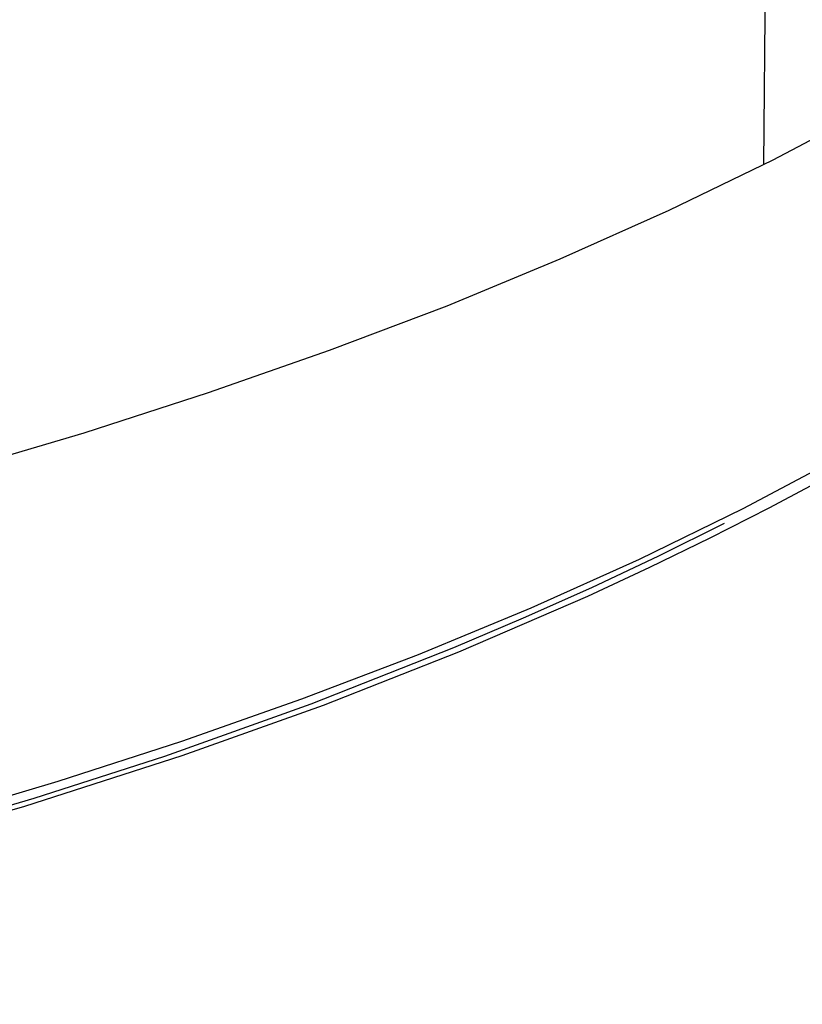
# Model space of a CAD drawing. Header units: millimetres. Extents: x -534 to -34, y 1269 to 1769.
# Tile 6 of 91: x -410 to -398, y 1303 to 1317. Entities that reach past the tile are written whole.
import ezdxf

# ---------------------------------------------------------------- set-up
doc = ezdxf.new("R2010")
doc.units = ezdxf.units.MM
doc.layers.add('ROXX_B.FLEX', color=7, linetype='Continuous', true_color=0x000000)

msp = doc.modelspace()

# ---------------------------------------------------------------- linework, layer by layer
at = {"layer": 'ROXX_B.FLEX', "color": 18, "lineweight": -3, "true_color": 0x000000}
for points in [[(-398.857, 1315.088), (-398.678, 1334.531)], [(-423.048, 1307.916), (-420.987, 1308.251), (-418.936, 1308.625), (-416.901, 1309.038), (-414.888, 1309.489), (-412.904, 1309.979), (-410.953, 1310.507), (-409.042, 1311.071), (-407.176, 1311.672), (-405.361, 1312.307), (-403.602, 1312.975), (-401.905, 1313.675), (-400.274, 1314.404), (-398.713, 1315.161), (-397.227, 1315.943)], [(-423.291, 1302.705), (-421.252, 1303.039), (-419.223, 1303.411), (-417.21, 1303.822), (-415.218, 1304.272), (-413.253, 1304.76), (-411.321, 1305.286), (-409.427, 1305.849), (-407.577, 1306.449), (-405.776, 1307.083), (-404.03, 1307.75), (-402.343, 1308.449), (-400.72, 1309.179), (-399.166, 1309.936), (-397.685, 1310.718)]]:
    msp.add_lwpolyline(points, dxfattribs=at)
at = {"layer": 'ROXX_B.FLEX', "color": 18, "true_color": 0x000000}
for points in [[(-397.925, 1310.398), (-398.781, 1309.941), (-399.663, 1309.491), (-400.569, 1309.051), (-401.499, 1308.619), (-403.432, 1307.783), (-405.459, 1306.986), (-407.576, 1306.23), (-409.936, 1305.469), (-412.373, 1304.765), (-414.883, 1304.119), (-417.459, 1303.532), (-420.095, 1303.007), (-422.783, 1302.543)], [(-397.925, 1310.398), (-398.781, 1309.941), (-399.663, 1309.491), (-400.569, 1309.051), (-401.499, 1308.619), (-403.432, 1307.783), (-405.459, 1306.986), (-407.576, 1306.23), (-409.936, 1305.469), (-412.373, 1304.765), (-414.883, 1304.119), (-417.459, 1303.532), (-420.095, 1303.007), (-422.783, 1302.543)], [(-423.437, 1302.508), (-420.956, 1302.919), (-418.551, 1303.376), (-416.227, 1303.876), (-413.99, 1304.415), (-411.843, 1304.99), (-409.79, 1305.595), (-407.833, 1306.228), (-405.639, 1307.01), (-403.501, 1307.852), (-402.457, 1308.296), (-401.433, 1308.755), (-400.428, 1309.228), (-399.445, 1309.716)], [(-423.437, 1302.508), (-420.956, 1302.919), (-418.551, 1303.376), (-416.227, 1303.876), (-413.99, 1304.415), (-411.843, 1304.99), (-409.79, 1305.595), (-407.833, 1306.228), (-405.639, 1307.01), (-403.501, 1307.852), (-402.457, 1308.296), (-401.433, 1308.755), (-400.428, 1309.228), (-399.445, 1309.716)]]:
    msp.add_lwpolyline(points, dxfattribs=at)

doc.saveas('drawing.dxf')
